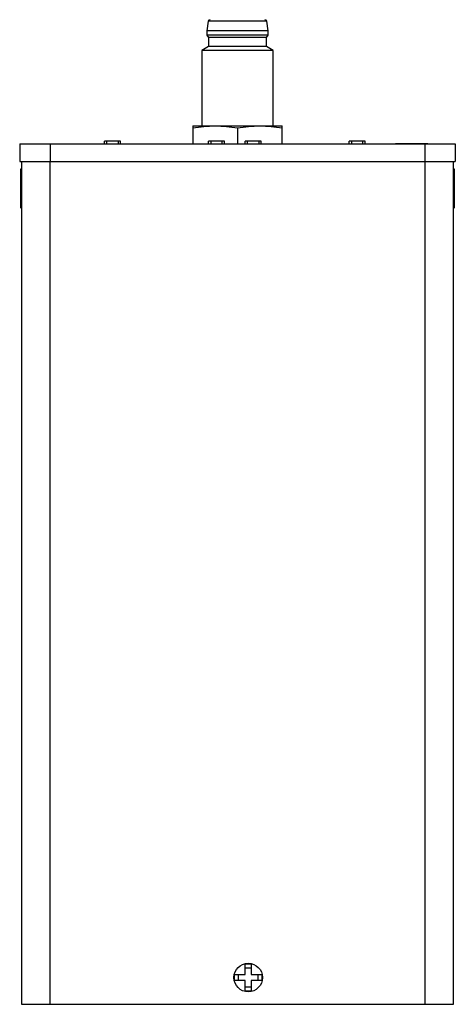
# Model space of a CAD drawing. Header units: inches. Extents: x 3.1 to 13.2, y 2.2 to 9.4.
# Tile 3 of 11: x 5.7 to 6.7, y 5.2 to 7.4. Entities that reach past the tile are written whole.
import ezdxf

# ---------------------------------------------------------------- set-up
doc = ezdxf.new("R2010")
doc.units = ezdxf.units.IN
doc.header["$MEASUREMENT"] = 0

msp = doc.modelspace()

# ---------------------------------------------------------------- linework, layer by layer
at = {"color": 7, "linetype": 'Continuous', "lineweight": 25}
for p, q in [((6.1284550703, 7.3931146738), (6.1249169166, 7.3719983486)), ((6.2572055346, 7.3931146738), (6.1284550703, 7.3931146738)), ((6.2607436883, 7.3719983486), (6.2572055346, 7.3931146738)), ((6.1249169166, 7.3719983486), (6.1249169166, 7.3621558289)), ((6.2607436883, 7.3719983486), (6.1249169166, 7.3719983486)), ((6.1249169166, 7.3621558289), (6.1288539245, 7.3572345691)), ((6.2607436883, 7.3621558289), (6.1249169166, 7.3621558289)), ((6.1288539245, 7.3572345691), (6.1288539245, 7.3375495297)), ((6.2568066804, 7.3572345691), (6.1288539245, 7.3572345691)), ((6.2568066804, 7.3572345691), (6.2607436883, 7.3621558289)), ((6.2568066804, 7.3375495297), (6.2568066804, 7.3572345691)), ((6.2607436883, 7.3621558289), (6.2607436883, 7.3719983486)), ((6.1288539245, 7.3375495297), (6.114090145, 7.3290256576)), ((6.2568066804, 7.3375495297), (6.1288539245, 7.3375495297)), ((6.2715704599, 7.3290256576), (6.2568066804, 7.3375495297)), ((6.114090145, 7.3290256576), (6.114090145, 7.1624244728)), ((6.2715704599, 7.3290256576), (6.114090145, 7.3290256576)), ((6.2715704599, 7.1624244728), (6.2715704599, 7.3290256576)), ((6.0944051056, 7.1624244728), (6.143617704, 7.1624244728)), ((6.143617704, 7.1624244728), (6.2420429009, 7.1624244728)), ((6.2420429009, 7.1624244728), (6.2912554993, 7.1624244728)), ((6.0944051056, 7.1583445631), (6.0944051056, 7.1230543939)), ((6.1928303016, 7.1583445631), (6.1928303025, 7.1230543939)), ((6.2912554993, 7.1230543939), (6.2912554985, 7.1583445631)), ((5.7125153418, 7.1230543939), (5.7125153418, 7.0836843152)), ((5.7125153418, 7.1230543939), (5.7794444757, 7.1230543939)), ((5.7794444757, 7.1230543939), (5.7794444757, 7.0836843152)), ((5.7794444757, 7.1230543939), (6.6062161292, 7.1230543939)), ((5.7955795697, 7.1240386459), (5.7955795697, 7.1230543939)), ((5.8132136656, 7.1230543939), (5.8132136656, 7.1240386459)), ((5.8996829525, 7.1230543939), (5.8996829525, 7.1285543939)), ((5.9046829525, 7.1285543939), (5.8996829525, 7.1285543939)), ((5.9046829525, 7.1230543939), (5.9046829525, 7.1285543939)), ((5.9296829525, 7.1285543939), (5.9046829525, 7.1285543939)), ((5.9296829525, 7.1285543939), (5.9296829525, 7.1230543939)), ((5.9346829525, 7.1285543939), (5.9296829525, 7.1285543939)), ((5.9346829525, 7.1230543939), (5.9346829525, 7.1285543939)), ((6.1291829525, 7.1230543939), (6.1291829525, 7.1285543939)), ((6.1341829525, 7.1285543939), (6.1291829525, 7.1285543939)), ((6.1341829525, 7.1285543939), (6.1341829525, 7.1230543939)), ((6.1591829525, 7.1285543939), (6.1341829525, 7.1285543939)), ((6.1591829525, 7.1230543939), (6.1591829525, 7.1285543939)), ((6.1641829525, 7.1285543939), (6.1591829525, 7.1285543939)), ((6.1641829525, 7.1230543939), (6.1641829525, 7.1285543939)), ((6.2096829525, 7.1230543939), (6.2096829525, 7.1285543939)), ((6.2146829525, 7.1285543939), (6.2096829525, 7.1285543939)), ((6.2146829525, 7.1230543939), (6.2146829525, 7.1285543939)), ((6.2396829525, 7.1285543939), (6.2146829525, 7.1285543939)), ((6.2396829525, 7.1285543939), (6.2396829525, 7.1230543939)), ((6.2446829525, 7.1285543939), (6.2396829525, 7.1285543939)), ((6.2446829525, 7.1230543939), (6.2446829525, 7.1285543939)), ((6.3019405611, 7.1240386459), (6.3019405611, 7.1230543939)), ((6.3195747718, 7.1230543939), (6.3195747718, 7.1240386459)), ((6.4391829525, 7.1230543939), (6.4391829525, 7.1285543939)), ((6.4441829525, 7.1285543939), (6.4391829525, 7.1285543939)), ((6.4441829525, 7.1285543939), (6.4441829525, 7.1230543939)), ((6.4691829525, 7.1285543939), (6.4441829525, 7.1285543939)), ((6.4691829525, 7.1230543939), (6.4691829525, 7.1285543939)), ((6.4741829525, 7.1285543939), (6.4691829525, 7.1285543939)), ((6.4741829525, 7.1230543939), (6.4741829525, 7.1285543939)), ((6.5415921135, 7.1232636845), (6.5413828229, 7.1230543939)), ((6.6124582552, 7.1232636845), (6.5415921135, 7.1232636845)), ((6.6062161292, 7.1230543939), (6.6062161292, 7.0836843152)), ((6.6062161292, 7.1230543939), (6.6731452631, 7.1230543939)), ((6.6126675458, 7.1230543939), (6.6124582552, 7.1232636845)), ((6.6731452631, 7.1230543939), (6.6731452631, 7.0836843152)), ((5.7125153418, 7.0836843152), (5.7794444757, 7.0836843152)), ((5.7163303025, 7.0836843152), (5.7163303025, 5.2264205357)), ((5.7788303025, 7.0836843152), (5.7788303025, 5.2264205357)), ((5.7794444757, 7.0836843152), (6.6062161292, 7.0836843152)), ((6.6062161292, 7.0836843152), (6.6731452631, 7.0836843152)), ((6.6068303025, 5.2264205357), (6.6068303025, 7.0836843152)), ((6.6693303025, 5.2264205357), (6.6693303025, 7.0836843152)), ((5.7163303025, 7.0659311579), (5.7143303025, 7.0676291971)), ((5.7143303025, 7.0676291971), (5.7143303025, 6.9816291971)), ((6.6713303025, 7.0676291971), (6.6693303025, 7.0659311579)), ((6.6713303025, 6.9816291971), (6.6713303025, 7.0676291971)), ((5.7143303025, 6.9816291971), (5.7163303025, 6.9833272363)), ((6.6693303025, 6.9833272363), (6.6713303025, 6.9816291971)), ((6.2097023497, 5.3154205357), (6.2232023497, 5.3154205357)), ((6.2097023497, 5.2921705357), (6.2097023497, 5.3154205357)), ((6.2097023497, 5.3067276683), (6.2232023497, 5.3067276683)), ((6.2232023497, 5.3154205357), (6.2232023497, 5.2921705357)), ((6.1864523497, 5.2786705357), (6.1864523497, 5.2921705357)), ((6.1864523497, 5.2921705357), (6.2097023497, 5.2921705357)), ((6.2097023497, 5.2786705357), (6.1864523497, 5.2786705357)), ((6.1951452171, 5.2786705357), (6.1951452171, 5.2921705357)), ((6.2097023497, 5.2554205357), (6.2097023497, 5.2786705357)), ((6.2232023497, 5.2921705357), (6.2464523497, 5.2921705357)), ((6.2464523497, 5.2786705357), (6.2232023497, 5.2786705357)), ((6.2232023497, 5.2786705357), (6.2232023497, 5.2554205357)), ((6.2377594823, 5.2921705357), (6.2377594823, 5.2786705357)), ((6.2464523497, 5.2921705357), (6.2464523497, 5.2786705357)), ((6.2232023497, 5.2641134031), (6.2097023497, 5.2641134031)), ((6.2232023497, 5.2554205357), (6.2097023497, 5.2554205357)), ((5.7163303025, 5.2264205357), (5.7788303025, 5.2264205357)), ((5.7788303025, 5.2264205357), (6.6068303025, 5.2264205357)), ((6.6068303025, 5.2264205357), (6.6693303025, 5.2264205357))]:
    msp.add_line(p, q, dxfattribs=at)
msp.add_circle((6.2164523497, 5.2854205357), 0.0314960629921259, dxfattribs=at)
for centre, start, end in [((6.1323666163, 7.3926676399), 90, 173.4801982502), ((6.2532939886, 7.3926676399), 6.5198017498, 90)]:
    msp.add_arc(centre, 0.003937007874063, start, end, dxfattribs=at)
for points in [[(6.094405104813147, 7.158344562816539), (6.110736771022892, 7.160871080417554), (6.127128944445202, 7.162424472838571), (6.143617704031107, 7.162424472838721)], [(6.094405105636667, 7.16242447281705), (6.094405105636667, 7.16242447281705), (6.094405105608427, 7.160871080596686), (6.094405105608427, 7.158344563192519)], [(6.143617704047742, 7.16242447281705), (6.160106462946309, 7.16242447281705), (6.176498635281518, 7.160871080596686), (6.192830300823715, 7.158344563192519)], [(6.192830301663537, 7.158344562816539), (6.209161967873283, 7.160871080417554), (6.225554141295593, 7.162424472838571), (6.242042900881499, 7.162424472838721)], [(6.242042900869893, 7.16242447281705), (6.258531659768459, 7.16242447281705), (6.27492383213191, 7.160871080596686), (6.29125549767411, 7.158344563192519)], [(6.29125549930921, 7.158344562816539), (6.29125549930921, 7.160871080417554), (6.29125549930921, 7.162424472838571), (6.29125549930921, 7.162424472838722)]]:
    msp.add_open_spline(points, degree=3, dxfattribs=at)

doc.saveas('drawing.dxf')
